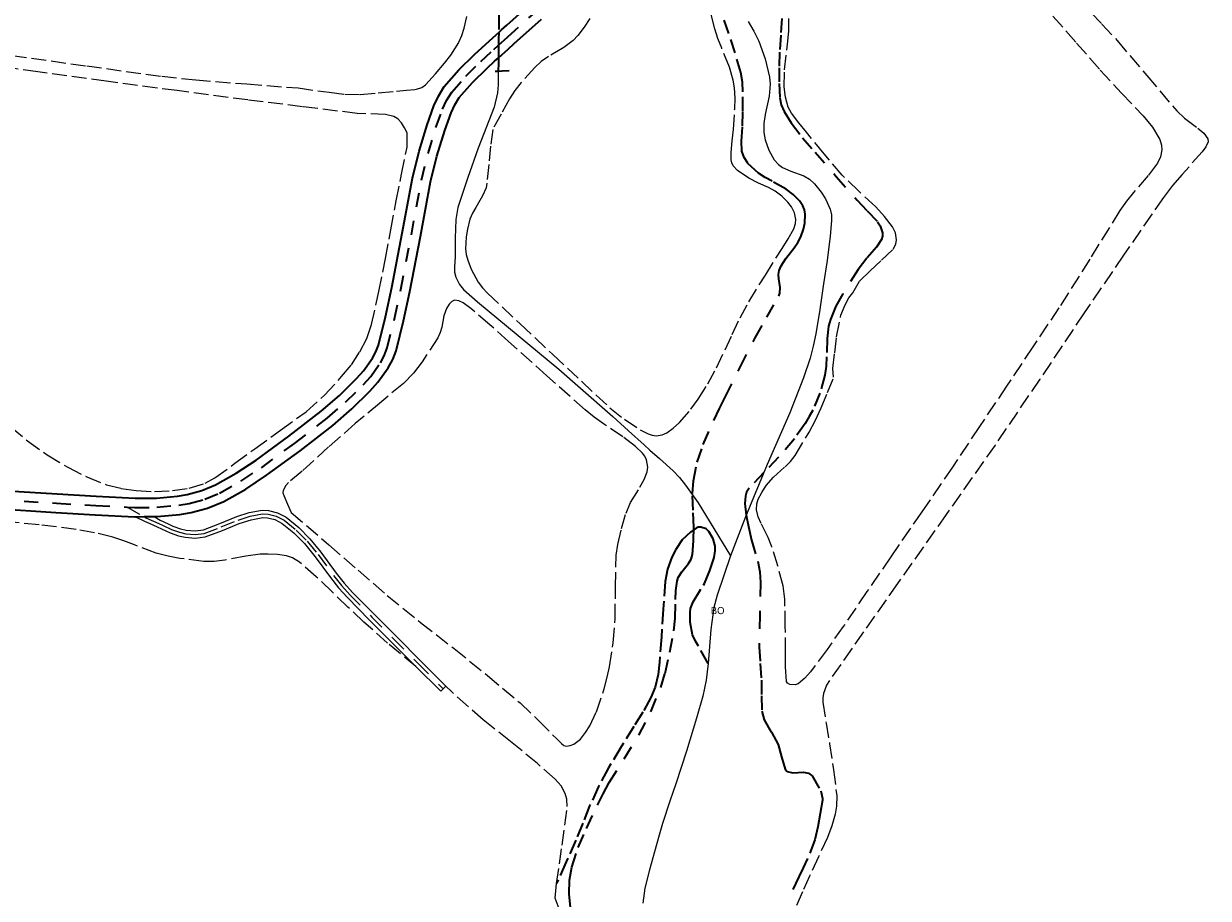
# Model space of a CAD drawing. Header units: metres. Extents: x 397317 to 400830, y 4588008 to 4590370.
# Tile 40 of 88: x 398463 to 398880, y 4589636 to 4589945. Entities that reach past the tile are written whole.
import ezdxf
from ezdxf.enums import TextEntityAlignment as Align

# ---------------------------------------------------------------- set-up
doc = ezdxf.new("R2010")
doc.units = ezdxf.units.M
doc.header["$MEASUREMENT"] = 0
doc.linetypes.add('bt5mv20_nopinta', pattern=[10, 5, -5])
doc.linetypes.add('bt5mv20_tlin1', pattern=[7, 5.25, -1.75])
for name, color, linetype, lineweight in [('COB01_CN', 7, 'Continuous', 15), ('COB01_LN', 7, 'Continuous', 15), ('FLU01_LN', 7, 'Continuous', 15), ('FLU03_LN', 7, 'Continuous', 15), ('PAR01_LN', 7, 'Continuous', 15), ('PON02_LN', 7, 'Continuous', 15), ('VIA01_LN', 7, 'Continuous', 15), ('VIA04_LN', 7, 'Continuous', 15), ('VIA16_LN', 7, 'Continuous', 15), ('VIA19_LN', 7, 'Continuous', 15), ('VIA21_LN', 7, 'Continuous', 15)]:
    doc.layers.add(name, color=color, linetype=linetype, lineweight=lineweight)
doc.styles.add('034', font='txt')

msp = doc.modelspace()

# ---------------------------------------------------------------- linework, layer by layer
at = {"layer": 'COB01_LN', "color": 92, "linetype": 'bt5mv20_nopinta', "lineweight": 35}
for points in [[(398710.98, 4589941.1, 183.61), (398708.06, 4589949.55, 183.92)], [(398729.63, 4589946.45, 183.08), (398729.31, 4589940.53, 183.05), (398728.85, 4589934.6, 183.08), (398728.71, 4589929.07, 183), (398728.67, 4589923.54, 182.86), (398728.94, 4589918.49, 182.48), (398729.48, 4589916.02, 182.26), (398730.49, 4589913.63, 182.11), (398732.93, 4589909.68, 182.03), (398737, 4589904.35, 182.06), (398741.36, 4589899.28, 182.02), (398748.78, 4589890.78, 181.77), (398756.23, 4589882.34, 181.13), (398759.78, 4589878.58, 180.59), (398763.36, 4589874.78, 180.03), (398764.31, 4589873.38, 179.87), (398765.1, 4589870.91, 179.63), (398765.09, 4589869.68, 179.52), (398764.76, 4589868.59, 179.41), (398762.98, 4589865.86, 179.14), (398759.64, 4589861.95, 178.9), (398756.51, 4589857.91, 178.84), (398751.14, 4589849.41, 179.02), (398748.72, 4589844.99, 179.14), (398746.78, 4589840.32, 179.23), (398746.14, 4589837.94, 179.27), (398745.6, 4589833.67, 179.37), (398745.42, 4589827.17, 179.48), (398745.27, 4589823.93, 179.46), (398744.87, 4589820.73, 179.36), (398743.07, 4589814.42, 178.68), (398740.64, 4589808.45, 178.23), (398739.33, 4589806.16, 178.02), (398737.83, 4589803.71, 177.83), (398734.08, 4589798.26, 177.09), (398728.54, 4589791.78, 176.56), (398723.35, 4589786.41, 176.58), (398718.18, 4589780.85, 176.75), (398717.26, 4589779.46, 176.76), (398716.8, 4589778.11, 176.77), (398716.57, 4589775.54, 176.78), (398717.12, 4589771.43, 176.79), (398717.9, 4589767.45, 176.77), (398719.03, 4589762.53, 176.69), (398721.18, 4589755.16, 176.44), (398721.95, 4589751.45, 176.24), (398722.2, 4589747.7, 176), (398721.91, 4589736.32, 175.18), (398721.62, 4589724.94, 174.37), (398722.04, 4589719.09, 174.37), (398722.44, 4589713.25, 174.22)], [(398655.19, 4589633.12, 167.37), (398654.7, 4589637.95, 167.45), (398654.83, 4589642.73, 167.47), (398655.68, 4589647.39, 167.44), (398657.92, 4589654.27, 167.3), (398660.82, 4589661, 167.07), (398664.65, 4589669.23, 166.3), (398666.67, 4589673.25, 165.88), (398668.81, 4589677.22, 165.67), (398674.05, 4589685.56, 165.7), (398679.32, 4589693.91, 165.74), (398683.53, 4589702.12, 165.68), (398687.01, 4589710.71, 165.62), (398688.53, 4589715.64, 165.64), (398690.23, 4589723.13, 165.74), (398691.61, 4589730.66, 165.74), (398692.07, 4589735.01, 165.6), (398692.18, 4589741.62, 165.24), (398692.32, 4589744.9, 165.04), (398692.72, 4589748.15, 164.89), (398693.13, 4589749.42, 164.84), (398694.42, 4589751.45, 164.76), (398696.81, 4589754.32, 164.67), (398697.75, 4589755.84, 164.63), (398698.24, 4589757.49, 164.59), (398698.58, 4589762.34, 164.56), (398698.64, 4589767.19, 164.88), (398698.37, 4589773.15, 165.91), (398698.21, 4589779.08, 167.28), (398698.55, 4589783.5, 168.38), (398699.8, 4589790.04, 170.09), (398701.94, 4589796.31, 171.76), (398705.69, 4589804.78, 174.05), (398707.68, 4589809.01, 174.99), (398709.76, 4589813.25, 175.61), (398714.96, 4589823.54, 176.31), (398720.22, 4589833.83, 176.76), (398724.4, 4589841.22, 177.11), (398728.6, 4589848.58, 177.39), (398728.97, 4589849.62, 177.41), (398729.06, 4589851.59, 177.41), (398728.64, 4589854.69, 177.39), (398728.54, 4589856.21, 177.39), (398728.75, 4589857.64, 177.39), (398729.38, 4589859.22, 177.41), (398731.03, 4589861.83, 177.45), (398734, 4589865.57, 177.55), (398735.34, 4589867.47, 177.61), (398736.35, 4589869.47, 177.67), (398737.24, 4589872.13, 177.78), (398737.73, 4589874.28, 177.91), (398737.89, 4589877.51, 178.17), (398737.61, 4589879.04, 178.34), (398737.01, 4589880.45, 178.52), (398735.83, 4589882.16, 178.89), (398733.65, 4589884.37, 179.65), (398731.14, 4589886.33, 180.33), (398726.25, 4589889.08, 181.16), (398723.77, 4589890.38, 181.44), (398721.4, 4589891.97, 181.56), (398717.69, 4589895.39, 181.47), (398716.33, 4589897.39, 181.39), (398715.62, 4589899.65, 181.35), (398715.45, 4589903.18, 181.33), (398715.77, 4589908.48, 181.34), (398715.96, 4589913.77, 181.48), (398715.93, 4589920.58, 182.11), (398715.76, 4589923.97, 182.5), (398715.21, 4589927.33, 182.8), (398713.23, 4589934.26, 183.26), (398710.98, 4589941.1, 183.61)], [(398722.44, 4589713.25, 174.22), (398722.44, 4589707.77, 173.2), (398722.58, 4589702.38, 172.17), (398723.47, 4589699.32, 172.06), (398725.97, 4589694.96, 172.03), (398728.39, 4589690.62, 172.12), (398729.54, 4589686.23, 172.27), (398730.78, 4589681.85, 172.55), (398731.5, 4589681.01, 172.7), (398733.52, 4589680.58, 173.12), (398737.31, 4589680.8, 173.87), (398739.05, 4589680.52, 174.18), (398740.39, 4589679.51, 174.38), (398743.36, 4589674.2, 174.75), (398744.03, 4589671.5, 174.9), (398743.99, 4589670.95, 174.93), (398743.18, 4589666.24, 175.1), (398742.38, 4589661.54, 175.28), (398741.27, 4589656.97, 175.71), (398738.72, 4589650.36, 176.7), (398737.23, 4589647.14, 177.01), (398735.69, 4589643.94, 176.98), (398731.41, 4589634.99, 176.26)]]:
    msp.add_polyline3d(points, dxfattribs=at)
at = {"layer": 'FLU01_LN', "color": 150, "linetype": 'Continuous', "lineweight": 15}
for points in [[(398717.75, 4589945.34, 177.05), (398719.79, 4589941.98, 176.88), (398721.54, 4589938.46, 176.82), (398723.81, 4589932.17, 176.82), (398725.35, 4589925.74, 176.82), (398725.57, 4589923.33, 176.82), (398725.17, 4589919.06, 176.82), (398723.84, 4589912.61, 176.82), (398723.37, 4589909.39, 176.82), (398723.37, 4589906.19, 176.82), (398723.79, 4589903.67, 176.73), (398725.03, 4589900.02, 176.33), (398727, 4589896.56, 175.81), (398728.43, 4589894.99, 175.52), (398729.91, 4589893.96, 175.25), (398732.84, 4589892.65, 174.76), (398737.4, 4589890.95, 173.94), (398739.46, 4589889.79, 173.49), (398741.2, 4589888.16, 173.03), (398743.5, 4589885.16, 172.2), (398745.05, 4589882.83, 171.49), (398746.74, 4589879.17, 170.39), (398747.16, 4589877.26, 169.87), (398747.22, 4589875.29, 169.4), (398746.73, 4589869.68, 168.41), (398745.68, 4589861.17, 167.38), (398744.4, 4589852.87, 166.16), (398743.88, 4589849.59, 165.32), (398743.05, 4589843.85, 163.19), (398741.67, 4589835.27, 159.69), (398740.75, 4589830.99, 158.42), (398739.59, 4589826.74, 157.85), (398737.25, 4589819.74, 157.66), (398732.47, 4589807.51, 157.44), (398724.5, 4589789.2, 157.27), (398716.8, 4589770.85, 157.24), (398711.61, 4589757.12, 157.24)], [(398629.74, 4589927.74, 182.08), (398629.68, 4589923.06, 181.8), (398629.45, 4589920.17, 181.64), (398628.29, 4589915.22, 181.43), (398622.66, 4589900.73, 181), (398618.98, 4589890.39, 180.65), (398615.53, 4589879.85, 180.31), (398614.74, 4589875.53, 180.12), (398614.5, 4589869, 179.78), (398614.51, 4589862.46, 179.61), (398614.31, 4589858.85, 179.61), (398614.37, 4589857.05, 179.61), (398614.75, 4589855.25, 179.61), (398616.07, 4589852.63, 179.61), (398617.45, 4589850.94, 179.61), (398622.44, 4589846.6, 179.61), (398636.8, 4589834.74, 179.41), (398651.08, 4589822.81, 179.05), (398658.71, 4589816.16, 178.8), (398670.07, 4589806.12, 177.91), (398675.67, 4589801.11, 177.07), (398681.19, 4589796.12, 175.89), (398683.2, 4589794.34, 175.16), (398686.58, 4589791.42, 174.56), (398691.34, 4589787.06, 173.51), (398693.57, 4589784.66, 170.59), (398695.7, 4589781.97, 169.53), (398700.19, 4589775.77, 162.8), (398711.61, 4589757.12, 157.24)], [(398711.61, 4589757.12, 157.24), (398706.85, 4589743.2, 157.24), (398705.74, 4589738.85, 157.24), (398704.63, 4589731.05, 157.24), (398703.73, 4589719.18, 157.24), (398703.03, 4589713.3, 157.24), (398701.8, 4589707.56, 157.23), (398699.6, 4589699.8, 156.85), (398696.12, 4589688.2, 155.47), (398692.33, 4589676.69, 154.12), (398690.2, 4589670.59, 153.62), (398687.57, 4589662.69, 152.97), (398686.43, 4589658.61, 152.62), (398684.76, 4589652.73, 152.12), (398683.05, 4589646.37, 151.63), (398681.41, 4589640, 151.26), (398680.68, 4589634.68, 151.09)]]:
    msp.add_polyline3d(points, dxfattribs=at)
at = {"layer": 'FLU03_LN', "color": 150, "linetype": 'bt5mv20_nopinta', "lineweight": 35}
msp.add_polyline3d([(398629.98, 4589948.21, 183.33), (398629.97, 4589947.48, 183.29), (398629.9, 4589941.47, 182.92), (398629.87, 4589939.12, 182.78), (398629.85, 4589937.02, 182.65), (398629.83, 4589935.66, 182.57), (398629.79, 4589932.57, 182.38), (398629.79, 4589932.21, 182.36), (398629.77, 4589930.5, 182.25), (398629.74, 4589928.02, 182.1), (398629.74, 4589927.74, 182.08)], dxfattribs=at)
at = {"layer": 'PAR01_LN', "color": 3, "linetype": 'bt5mv20_tlin1', "lineweight": 15}
for points in [[(398824.33, 4589963.77, 189.84), (398842.42, 4589944.45, 190.21), (398847.77, 4589938.71, 190.32), (398858.28, 4589926.3, 190.32), (398868.8, 4589913.89, 190.32), (398871.58, 4589911.29, 190.32), (398876.3, 4589907.81, 190.32), (398878.33, 4589906.02, 190.31), (398879.82, 4589904.04, 190.28), (398879.94, 4589902.97, 190.24), (398879.06, 4589901.14, 190.1), (398877.76, 4589899.44, 189.94), (398870.77, 4589891.48, 189), (398867.31, 4589887.53, 188.54), (398864.11, 4589883.35, 188.16), (398850.1, 4589863.05, 186.92), (398836.19, 4589842.68, 185.98), (398820.57, 4589819.32, 185.01), (398804.78, 4589796.08, 184.1), (398787.61, 4589771.67, 183.25), (398770.4, 4589747.28, 182.41), (398758.43, 4589730.26, 181.75), (398746.48, 4589713.19, 181.02), (398745.41, 4589711.43, 180.91), (398744.29, 4589708.52, 180.67), (398744.06, 4589707, 180.56), (398744.09, 4589705.5, 180.49), (398745.25, 4589698.15, 180.31), (398746.5, 4589690.78, 180.2), (398747.87, 4589681.65, 180.16), (398749, 4589672.52, 180.05), (398748.97, 4589668.8, 179.88), (398748.5, 4589666.02, 179.69), (398747.3, 4589661.89, 179.37), (398745.76, 4589657.82, 179.08), (398742.61, 4589650.97, 178.76), (398739.43, 4589644.23, 178.42), (398736.94, 4589638.68, 177.8), (398733.34, 4589630.32, 176.44)], [(398669.08, 4589809.24, 178.4), (398674.17, 4589805.18, 178.29), (398679.74, 4589801.51, 178.19), (398682.51, 4589800.02, 177.91), (398683.93, 4589799.55, 177.74), (398685.33, 4589799.37, 177.62), (398687.49, 4589799.73, 177.49), (398689.09, 4589800.43, 177.4), (398691.41, 4589802.01, 177.33), (398693.56, 4589804.01, 177.34), (398697.63, 4589808.69, 177.51), (398700.22, 4589812.24, 177.66), (398703.59, 4589817.67, 177.89), (398706.68, 4589823.36, 178.1), (398712.18, 4589835.09, 178.35), (398714.93, 4589840.93, 178.48), (398718.01, 4589846.59, 178.69), (398723.86, 4589855.98, 179.5), (398729.76, 4589865.35, 180.46), (398731.87, 4589868.82, 180.7), (398733.9, 4589872.32, 180.94), (398734.51, 4589874.15, 181.11), (398734.56, 4589875.64, 181.27), (398734.07, 4589877.92, 181.51), (398733.03, 4589880.03, 181.67), (398731.8, 4589881.7, 181.75), (398729.69, 4589883.82, 181.84), (398727.28, 4589885.62, 181.9), (398725.02, 4589886.86, 181.95), (398721.49, 4589888.34, 182.02), (398718.04, 4589890.11, 182.08), (398714.03, 4589892.86, 182.11), (398712.5, 4589894.54, 182.12), (398712.02, 4589895.51, 182.13), (398711.79, 4589896.57, 182.14), (398711.79, 4589899.24, 182.2), (398712.21, 4589903.26, 182.35), (398712.6, 4589907.27, 182.55), (398713.06, 4589914.64, 183.21), (398713.17, 4589918.32, 183.58), (398713, 4589922, 183.82), (398712.57, 4589924.68, 183.91), (398711.22, 4589929.25, 184), (398708.48, 4589935.95, 184.1), (398707.16, 4589939.31, 184.16), (398706.08, 4589942.73, 184.27), (398702.99, 4589954.88, 184.74)], [(398458.3, 4589933.42, 188.5), (398484.73, 4589929.69, 188.41), (398511.17, 4589926.07, 188.35), (398523.15, 4589924.76, 188.51), (398541.18, 4589923.34, 189.06), (398559.19, 4589921.94, 189.24), (398570.15, 4589920.4, 188.82), (398575.63, 4589919.75, 188.54), (398581.12, 4589919.66, 188.33), (398587.47, 4589920.18, 188.16), (398593.83, 4589920.82, 188.01), (398597.36, 4589921.14, 187.94), (398600.35, 4589921.44, 187.9), (398600.88, 4589921.49, 187.89), (398602.86, 4589922.15, 187.88), (398604.15, 4589923.09, 187.88), (398607.59, 4589926.96, 187.89), (398610.8, 4589930.71, 187.83), (398613.02, 4589933.55, 187.75), (398615.82, 4589938.03, 187.64), (398616.91, 4589940.43, 187.61), (398617.74, 4589942.98, 187.61), (398618.61, 4589947.11, 187.81)], [(398661.95, 4589946.38, 185.59), (398659.97, 4589943.33, 185.56), (398657.76, 4589940.4, 185.52), (398656.13, 4589938.68, 185.49), (398652.82, 4589936.19, 185.45), (398647.46, 4589932.98, 185.36), (398644.91, 4589931.23, 185.28), (398642.62, 4589929.18, 185.18), (398637.81, 4589923.87, 184.82), (398635.61, 4589921.05, 184.61), (398633.7, 4589918.05, 184.39), (398630.75, 4589912.69, 184.02), (398627.8, 4589907.34, 183.64), (398626.99, 4589901.46, 183.22), (398626.37, 4589894.94, 183.08), (398625.75, 4589888.42, 182.94), (398625.42, 4589886.72, 182.91), (398624.23, 4589883.9, 182.89), (398621.79, 4589879.87, 182.89), (398620.64, 4589877.83, 182.88), (398619.77, 4589875.72, 182.85), (398618.84, 4589872.18, 182.59), (398618.38, 4589869.43, 182.24), (398618.23, 4589865.28, 181.68), (398618.47, 4589863.24, 181.46), (398618.97, 4589861.27, 181.34)], [(398730.1, 4589746.49, 178.66), (398728.26, 4589753.49, 178.8), (398726.13, 4589760.27, 178.93), (398724.84, 4589763.53, 179), (398722.4, 4589768.4, 179.1), (398721.36, 4589770.83, 179.15), (398720.72, 4589773.27, 179.18), (398720.8, 4589775.41, 179.19), (398721.33, 4589777.02, 179.19), (398722.61, 4589779.43, 179.19), (398724.19, 4589781.83, 179.18), (398726.71, 4589784.81, 179.17), (398730.85, 4589788.45, 179.14), (398732.77, 4589790.31, 179.13), (398734.41, 4589792.45, 179.12), (398739.28, 4589800.66, 179.46), (398741.5, 4589804.88, 179.69), (398743.47, 4589809.22, 179.8), (398745.7, 4589814.61, 179.8), (398747.92, 4589820, 179.8), (398747.65, 4589823.05, 180.15), (398748.31, 4589828.63, 180.26), (398748.97, 4589834.22, 180.26), (398750.44, 4589841.91, 180.26), (398751.98, 4589845.49, 180.26), (398753.26, 4589847.96, 180.26), (398754.66, 4589849.8, 180.26), (398757.03, 4589853.9, 180.4), (398760.75, 4589857.47, 180.54), (398764.82, 4589861.3, 180.69), (398768.85, 4589865.18, 180.84), (398769.79, 4589866.9, 180.94), (398770.01, 4589868.45, 181.06), (398769.66, 4589870.88, 181.24), (398768.66, 4589872.99, 181.37), (398765.86, 4589876.67, 181.38), (398762.73, 4589880.09, 181.39), (398756.74, 4589885.55, 181.66), (398750.97, 4589891.17, 181.98), (398744.57, 4589898.68, 182.54), (398738.3, 4589906.32, 183.05), (398735.65, 4589909.59, 183.06), (398733.1, 4589913.05, 183.05), (398731.95, 4589915.21, 183.12), (398730.96, 4589918.69, 183.22), (398730.54, 4589922.28, 183.35), (398730.59, 4589928.32, 183.58), (398731.64, 4589937.4, 183.94), (398732.09, 4589941.94, 184.11), (398732.15, 4589946.47, 184.29)], [(398825.16, 4589947.27, 186.14), (398833.51, 4589937.78, 185.8), (398841.82, 4589928.26, 185.4), (398849.38, 4589920.14, 184.74), (398857.04, 4589912.07, 184.18), (398860.23, 4589908.11, 184.26), (398862.86, 4589903.82, 184.4), (398863.49, 4589901.8, 184.42), (398863.55, 4589900.14, 184.43), (398863.07, 4589897.64, 184.43), (398861.99, 4589895.4, 184.38), (398858.78, 4589891.13, 184.13)], [(398458.1, 4589802.46, 178.45), (398463.83, 4589797.6, 178.38), (398470.8, 4589792.66, 178.22), (398478.1, 4589788.26, 178.02), (398484.74, 4589784.88, 177.68), (398491.69, 4589782.14, 177.3), (398496.9, 4589780.82, 177.13), (398502.18, 4589780.07, 177.06), (398508.56, 4589779.72, 177.13), (398514.94, 4589780.08, 177.38), (398520.83, 4589780.94, 177.71), (398526.5, 4589782.64, 178.05), (398529.91, 4589784.54, 178.29), (398536.93, 4589789.66, 178.84), (398543.9, 4589794.78, 179.38), (398552.95, 4589801.31, 180.06), (398561.99, 4589807.86, 180.73), (398568.55, 4589813.67, 181.2), (398574.53, 4589820.2, 181.66), (398577.98, 4589824.42, 182.09), (398580.99, 4589828.98, 182.54), (398583.38, 4589833.64, 182.8), (398585.04, 4589838.56, 182.98), (398587.64, 4589850.18, 183.08), (398589.99, 4589861.83, 183.32), (398591.89, 4589871.98, 183.88), (398593.78, 4589882.13, 184.45), (398595.67, 4589891.58, 184.99), (398597.58, 4589901.03, 185.54), (398597.66, 4589906.15, 185.72), (398596.64, 4589907.87, 185.7), (398595.61, 4589909.6, 185.67), (398594.38, 4589911.03, 185.67), (398592.99, 4589911.86, 185.72), (398590.06, 4589912.62, 185.86), (398580.06, 4589912.95, 186.38), (398560.8, 4589915.3, 187.05), (398541.55, 4589917.71, 187.52), (398516.55, 4589920.99, 187.7), (398491.56, 4589924.28, 187.63), (398467.47, 4589927.63, 187.42), (398443.4, 4589931.06, 187.19)], [(398858.78, 4589891.13, 184.13), (398853.57, 4589885.08, 183.61), (398851.06, 4589882.01, 183.36), (398848.77, 4589878.76, 183.15), (398838.15, 4589861.56, 182.24), (398827.32, 4589844.47, 181.47), (398818.09, 4589830.68, 181.02), (398808.87, 4589816.89, 180.57), (398799.34, 4589802.62, 180.01), (398789.8, 4589788.36, 179.44), (398778.96, 4589772.53, 178.85), (398768.04, 4589756.76, 178.31), (398759.67, 4589744.47, 178.2), (398751.31, 4589732.16, 178.16), (398745.61, 4589724.11, 177.81), (398739.75, 4589716.15, 177.46), (398737.71, 4589713.91, 177.46), (398735.43, 4589712.01, 177.47), (398734.37, 4589711.6, 177.44), (398732.44, 4589711.75, 177.36), (398731.7, 4589712.17, 177.34), (398731.34, 4589712.83, 177.35), (398730.99, 4589717.91, 177.57), (398730.93, 4589722.99, 177.8), (398730.89, 4589732.38, 178.2), (398730.7, 4589741.75, 178.54), (398730.1, 4589746.49, 178.66)], [(398618.97, 4589861.27, 181.34), (398620.19, 4589858.08, 181.3), (398622.69, 4589853.55, 181.34), (398624.24, 4589851.5, 181.34), (398625.99, 4589849.63, 181.3), (398637.48, 4589838.78, 180.79), (398648.99, 4589827.99, 180.14), (398659.03, 4589818.61, 179.28), (398669.08, 4589809.24, 178.4)], [(398570.07, 4589760.9, 177.91), (398580.36, 4589751.97, 177.53), (398590.64, 4589743.05, 177.15), (398602.33, 4589733.61, 176.69), (398614.21, 4589724.38, 176.21), (398625.89, 4589714.88, 175.78), (398637.44, 4589705.23, 175.34), (398643.97, 4589699.02, 174.91), (398650.32, 4589692.58, 174.39), (398651.98, 4589690.9, 174.21), (398652.84, 4589690.23, 174.14), (398653.65, 4589689.97, 174.12), (398655.09, 4589690.19, 174.17), (398656.38, 4589690.73, 174.23), (398658.67, 4589692.51, 174.34), (398660.52, 4589694.77, 174.45), (398662.01, 4589697.18, 174.55), (398664.33, 4589702.09, 174.73), (398667.11, 4589710.25, 175.01), (398668.17, 4589714.27, 175.14), (398668.99, 4589717.99, 175.27), (398670.27, 4589726.44, 175.56), (398670.92, 4589734.92, 175.86), (398671.05, 4589746.08, 176.26), (398671.32, 4589757.24, 176.67), (398671.83, 4589761.03, 176.79), (398673.15, 4589766.64, 176.93), (398674.76, 4589772.14, 177.05), (398676.37, 4589775.9, 177.04), (398679.66, 4589781.25, 176.84), (398681.16, 4589783.92, 176.78), (398682.23, 4589786.63, 176.82), (398682.47, 4589788.3, 177.01), (398682.02, 4589790.94, 177.57), (398681.43, 4589792.18, 177.83), (398680.57, 4589793.28, 177.99), (398678.12, 4589795.59, 178.21), (398673.65, 4589799.05, 178.59), (398666.83, 4589803.58, 179.09), (398663.5, 4589805.9, 179.31), (398660.31, 4589808.49, 179.49), (398646.85, 4589820.55, 180.14), (398633.38, 4589832.6, 180.81), (398626.78, 4589838.43, 181.26), (398620.12, 4589844.23, 181.71), (398617.33, 4589846.19, 181.74), (398615.82, 4589846.87, 181.7), (398614.36, 4589847.19, 181.64), (398613.33, 4589846.74, 181.55), (398612.43, 4589845.71, 181.47), (398611.55, 4589844.27, 181.43), (398610.61, 4589841.64, 181.38), (398609.8, 4589837.64, 181.32), (398609.28, 4589835.72, 181.28), (398608.42, 4589833.92, 181.23), (398602.93, 4589825.42, 180.95), (398599.83, 4589821.43, 180.81), (398596.3, 4589817.83, 180.65), (398587.83, 4589810.73, 180.28), (398579.36, 4589803.68, 179.89), (398569.94, 4589795.42, 179.42), (398560.6, 4589786.92, 178.94), (398555.82, 4589782.91, 178.93), (398554.83, 4589781.82, 178.92), (398553.95, 4589780.11, 178.85), (398553.88, 4589779.23, 178.77), (398554.12, 4589778.33, 178.65), (398555.47, 4589775.31, 178.2), (398556.82, 4589772.3, 177.74), (398570.07, 4589760.9, 177.91)], [(398600.74, 4589718.07, 172.38), (398590.71, 4589726.25, 173.06), (398582.39, 4589733.74, 173.58), (398576.78, 4589739.03, 173.75), (398571.2, 4589744.35, 173.84), (398565.62, 4589749.66, 173.94), (398559.69, 4589754.87, 174.01), (398557.19, 4589756.35, 173.98), (398555.13, 4589757.01, 173.91), (398551.89, 4589757.51, 173.8), (398548.65, 4589757.67, 173.75), (398545.81, 4589757.6, 173.75), (398540.84, 4589756.93, 173.76), (398533.39, 4589755.53, 173.77), (398529.67, 4589755.1, 173.78), (398525.95, 4589755.11, 173.78), (398517.56, 4589756.14, 173.77), (398513.39, 4589756.97, 173.77), (398509.23, 4589758.05, 173.77), (398501.54, 4589760.9, 173.79), (398497.75, 4589762.39, 173.79), (398493.88, 4589763.64, 173.79), (398487.49, 4589765.2, 173.74), (398481.02, 4589766.39, 173.67), (398467.92, 4589768.03, 173.53), (398454.8, 4589769.2, 173.36)], [(398651.25, 4589632.62, 168.18), (398649.79, 4589636.48, 168.5), (398650.3, 4589641.63, 168.62), (398652.23, 4589655.16, 168.95), (398654.03, 4589668.68, 169.35), (398653.9, 4589671.33, 169.46), (398653.33, 4589673.3, 169.58), (398651.85, 4589676.05, 169.75), (398649.79, 4589678.39, 169.9), (398643.52, 4589683.87, 170.2), (398634.04, 4589691.65, 170.59), (398624.45, 4589699.24, 171.05), (398613.32, 4589709.14, 171.76), (398611.27, 4589711.16, 171.84), (398609.45, 4589709.34, 171.84)]]:
    msp.add_polyline3d(points, dxfattribs=at)
at = {"layer": 'PON02_LN', "color": 1, "linetype": 'Continuous', "lineweight": 35}
msp.add_polyline3d([(398633.63, 4589927.96, 180.76), (398631.13, 4589927.82, 180.76), (398629.74, 4589927.74, 180.76), (398628.63, 4589927.68, 180.76)], dxfattribs=at)
at = {"layer": 'VIA01_LN', "color": 6, "linetype": 'bt5mv20_nopinta', "lineweight": 35}
for points in [[(398618.26, 4589926.11, 185.3), (398623.56, 4589931.32, 185.34), (398628.19, 4589935.51, 185.38), (398629.85, 4589937.02, 185.39), (398632.96, 4589939.84, 185.42), (398633.1, 4589939.97, 185.42), (398642.7, 4589948.58, 185.53)], [(398452.68, 4589776.95, 173.9), (398474.08, 4589775.6, 174.93), (398487.91, 4589774.81, 175.83), (398498.93, 4589774.24, 176.62), (398501.73, 4589774.1, 176.82), (398509.42, 4589774.17, 177.25), (398517.12, 4589774.88, 177.57), (398520.83, 4589775.53, 177.64), (398526.29, 4589777, 177.65), (398531.56, 4589779.15, 177.79), (398539.06, 4589783.4, 178.36), (398546.25, 4589788.12, 178.94), (398557.95, 4589796.67, 179.82), (398569.4, 4589805.57, 180.61), (398575.95, 4589811.22, 181.02), (398582.16, 4589817.33, 181.41), (398584.78, 4589820.27, 181.64), (398588.21, 4589825.02, 182.09), (398589.57, 4589827.6, 182.31), (398590.6, 4589830.33, 182.47), (398593.18, 4589840.59, 182.68), (398595.43, 4589850.92, 182.86), (398599.11, 4589870.2, 183.66), (398602.71, 4589889.5, 184.62), (398604.98, 4589898.79, 185.02), (398607.79, 4589907.97, 185.23), (398610.09, 4589914.44, 185.25), (398611.54, 4589917.54, 185.25), (398613.35, 4589920.5, 185.26), (398618.26, 4589926.11, 185.3)]]:
    msp.add_polyline3d(points, dxfattribs=at)
at = {"layer": 'VIA04_LN', "color": 1, "linetype": 'Continuous', "lineweight": 35}
for points in [[(398452.88, 4589780.21, 173.9), (398474.28, 4589778.86, 174.93), (398488.08, 4589778.06, 175.83), (398501.8, 4589777.36, 176.82), (398509.26, 4589777.43, 177.25), (398516.69, 4589778.12, 177.57), (398520.13, 4589778.72, 177.64), (398525.24, 4589780.1, 177.65), (398530.13, 4589782.09, 177.79), (398537.36, 4589786.18, 178.36), (398544.39, 4589790.8, 178.94), (398555.98, 4589799.27, 179.82), (398567.33, 4589808.09, 180.61), (398573.74, 4589813.62, 181.02), (398579.8, 4589819.58, 181.41), (398582.23, 4589822.31, 181.64), (398585.43, 4589826.75, 182.09), (398586.59, 4589828.94, 182.31), (398587.48, 4589831.31, 182.47), (398590, 4589841.34, 182.68), (398592.23, 4589851.57, 182.86), (398595.9, 4589870.81, 183.66), (398599.52, 4589890.19, 184.62), (398601.84, 4589899.65, 185.02), (398604.69, 4589908.99, 185.23), (398607.06, 4589915.68, 185.25), (398608.66, 4589919.09, 185.25), (398610.71, 4589922.44, 185.26), (398615.89, 4589928.35, 185.3), (398621.32, 4589933.69, 185.34), (398627.95, 4589939.7, 185.39), (398629.9, 4589941.47, 185.41), (398630.92, 4589942.4, 185.42), (398632.72, 4589944.02, 185.44), (398640.48, 4589950.97, 185.53)], [(398598.63, 4589850.27, 182.86), (398602.31, 4589869.6, 183.66), (398605.9, 4589888.81, 184.62), (398608.13, 4589897.92, 185.02), (398610.89, 4589906.95, 185.23), (398613.11, 4589913.2, 185.25), (398614.42, 4589916, 185.25), (398615.99, 4589918.56, 185.26), (398620.64, 4589923.87, 185.3), (398625.8, 4589928.95, 185.34), (398628.42, 4589931.33, 185.36), (398629.79, 4589932.57, 185.37), (398633.19, 4589935.65, 185.4), (398635.29, 4589937.55, 185.42), (398644.92, 4589946.19, 185.53)], [(398452.47, 4589773.7, 173.9), (398473.88, 4589772.34, 174.93), (398487.73, 4589771.55, 175.83), (398501.66, 4589770.84, 176.82), (398501.9, 4589770.84, 176.83), (398504.94, 4589770.87, 177), (398508.52, 4589770.9, 177.19), (398509.59, 4589770.91, 177.25), (398517.55, 4589771.64, 177.57), (398521.54, 4589772.35, 177.64), (398527.33, 4589773.9, 177.65), (398532.99, 4589776.21, 177.79), (398540.76, 4589780.61, 178.36), (398548.11, 4589785.44, 178.94), (398559.91, 4589794.06, 179.82), (398571.47, 4589803.05, 180.61), (398578.16, 4589808.82, 181.02), (398584.52, 4589815.08, 181.41), (398587.32, 4589818.22, 181.64), (398590.99, 4589823.3, 182.09), (398592.55, 4589826.26, 182.31), (398593.72, 4589829.35, 182.47), (398596.36, 4589839.85, 182.68), (398598.63, 4589850.27, 182.86)]]:
    msp.add_polyline3d(points, dxfattribs=at)
at = {"layer": 'VIA16_LN', "color": 42, "linetype": 'bt5mv20_nopinta', "lineweight": 15}
msp.add_polyline3d([(398498.93, 4589774.24, 176.62), (398504.94, 4589770.87, 177.23), (398505.6, 4589770.5, 177.3), (398510.11, 4589768.44, 177.35), (398511.61, 4589767.75, 177.37), (398514.63, 4589766.38, 177.41), (398517.4, 4589765.37, 177.42), (398519.59, 4589764.87, 177.42), (398522.91, 4589764.6, 177.41), (398526.13, 4589764.98, 177.41), (398532.13, 4589767.23, 177.42), (398538.05, 4589769.66, 177.44), (398542.34, 4589771.04, 177.47), (398546.67, 4589771.83, 177.51), (398548.61, 4589771.78, 177.53), (398551.48, 4589771.04, 177.54), (398554.27, 4589769.59, 177.51), (398558.56, 4589766.12, 177.23), (398562.4, 4589762.23, 176.77), (398566.23, 4589757.51, 176.22), (398571.64, 4589750.17, 175.37), (398574.45, 4589746.6, 174.95), (398577.5, 4589743.23, 174.54), (398585.21, 4589735.46, 173.61), (398592.94, 4589727.7, 172.92), (398601.65, 4589718.97, 172.38), (398610.36, 4589710.25, 171.84)], dxfattribs=at)
at = {"layer": 'VIA19_LN', "color": 7, "linetype": 'Continuous', "lineweight": 15}
for points in [[(398508.52, 4589770.9, 177.19), (398510.65, 4589769.61, 177.35), (398513.47, 4589768.32, 177.39), (398515.12, 4589767.57, 177.41), (398517.76, 4589766.61, 177.42), (398519.78, 4589766.15, 177.42), (398522.89, 4589765.9, 177.41), (398525.82, 4589766.24, 177.41), (398531.66, 4589768.43, 177.42), (398537.61, 4589770.87, 177.44), (398542.02, 4589772.29, 177.47), (398546.57, 4589773.12, 177.51), (398548.79, 4589773.06, 177.53), (398551.94, 4589772.25, 177.54), (398554.98, 4589770.67, 177.51), (398559.43, 4589767.08, 177.23), (398563.36, 4589763.09, 176.77), (398567.25, 4589758.3, 176.22), (398572.66, 4589750.95, 175.37), (398575.44, 4589747.43, 174.95), (398578.43, 4589744.12, 174.54), (398586.12, 4589736.37, 173.61), (398593.85, 4589728.61, 172.92), (398602.56, 4589719.88, 172.38), (398611.27, 4589711.16, 171.84)], [(398501.9, 4589770.84, 176.83), (398505.07, 4589769.33, 177.3), (398506.78, 4589768.55, 177.32), (398509.58, 4589767.27, 177.35), (398514.14, 4589765.19, 177.41), (398517.03, 4589764.13, 177.42), (398519.39, 4589763.6, 177.42), (398522.94, 4589763.31, 177.41), (398526.44, 4589763.72, 177.41), (398532.6, 4589766.03, 177.42), (398538.49, 4589768.45, 177.44), (398542.65, 4589769.79, 177.47), (398546.77, 4589770.54, 177.51), (398548.43, 4589770.49, 177.53), (398551.01, 4589769.83, 177.54), (398553.56, 4589768.51, 177.51), (398557.7, 4589765.17, 177.23), (398561.44, 4589761.37, 176.77), (398565.21, 4589756.72, 176.22), (398570.61, 4589749.39, 175.37), (398573.47, 4589745.77, 174.95), (398576.57, 4589742.34, 174.54), (398584.29, 4589734.56, 173.61), (398592.03, 4589726.79, 172.92), (398600.74, 4589718.07, 172.38), (398609.45, 4589709.34, 171.84)]]:
    msp.add_polyline3d(points, dxfattribs=at)
at = {"layer": 'VIA21_LN', "color": 2, "linetype": 'bt5mv20_tlin1', "lineweight": 35}
msp.add_polyline3d([(398703.73, 4589719.18, 157.24), (398699.22, 4589727.03, 157.83), (398698.14, 4589729.19, 157.98), (398697.37, 4589733.63, 158.3), (398697.36, 4589737.17, 158.36), (398697.51, 4589738.56, 158.43), (398698.39, 4589740.81, 158.76), (398702.44, 4589747.29, 160.18), (398704.26, 4589751.9, 160.79), (398705.79, 4589756.51, 161.45), (398706.2, 4589758.8, 162), (398706.14, 4589760.52, 162.56), (398705.44, 4589763.1, 163.47), (398703.93, 4589765.68, 164.25), (398702.94, 4589766.58, 164.52), (398701.11, 4589767.17, 164.88), (398700.21, 4589767.11, 165.01), (398699.44, 4589766.81, 165.08), (398697.43, 4589765.38, 165.15), (398694.58, 4589762.67, 165.12), (398692.27, 4589759.32, 165.15), (398690.91, 4589756.55, 165.29), (398689.37, 4589752.37, 165.54), (398688.53, 4589748.04, 165.69), (398687.84, 4589738.25, 165.69), (398687.2, 4589728.47, 165.69), (398686.59, 4589719.6, 165.83), (398686.05, 4589715.19, 165.9), (398685, 4589710.83, 165.93), (398683.53, 4589707.15, 165.92), (398680.66, 4589702, 165.9), (398677.55, 4589696.98, 165.87), (398673.04, 4589689.72, 165.85), (398668.63, 4589682.41, 165.88), (398665.1, 4589675.75, 166.16), (398661.94, 4589668.93, 166.68), (398659.52, 4589662.89, 167.25), (398657.05, 4589656.87, 167.75), (398653.67, 4589649.25, 168.18), (398650.3, 4589641.63, 168.62)], dxfattribs=at)

# ---------------------------------------------------------------- texts
at = {"layer": 'COB01_CN', "color": 251, "linetype": 'Continuous', "lineweight": 0, "style": '034'}
msp.add_text('BO', height=2.5, dxfattribs=at).set_placement((398707.03, 4589737.77), align=Align.MIDDLE_CENTER)

doc.saveas('drawing.dxf')
